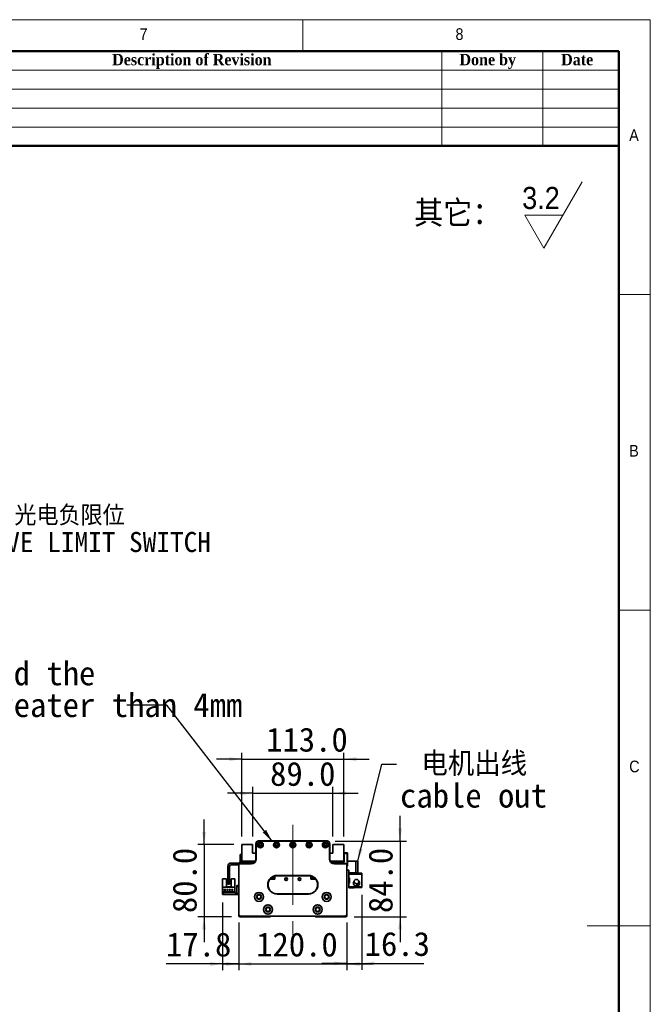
# Model space of a CAD drawing. Header units: millimetres. Extents: x 35 to 2905, y 35 to 2044.
# Tile 7 of 7: x 2206 to 2905, y 952 to 2044. Entities that reach past the tile are written whole.
import ezdxf

# ---------------------------------------------------------------- set-up
doc = ezdxf.new("R2010")
doc.units = ezdxf.units.MM
doc.header["$LTSCALE"] = 7
doc.linetypes.add('CENTERX2', pattern=[20.32, 12.7, -2.54, 2.54, -2.54])
doc.layers.add('黑色实线', color=7, linetype='Continuous')
doc.styles.add('SLDTEXTSTYLE0', font='Gothic.ttf', dxfattribs={"width": 0.913, "bigfont": 'bigfont'})
doc.styles.add('SLDTEXTSTYLE1', font='Gothic.ttf', dxfattribs={"width": 0.913})
doc.styles.add('SLDTEXTSTYLE2', font='timesbd.ttf', dxfattribs={"width": 0.933})
doc.styles.add('SLDTEXTSTYLE8', font='txt')
doc.styles.add('SLDTEXTSTYLE9', font='txt', dxfattribs={"bigfont": 'bigfont'})
doc.dimstyles.new('SLDDIMSTYLE0', dxfattribs={"dimtxt": 26.6, "dimasz": 14, "dimexe": 0, "dimexo": 0.0625, "dimgap": 6.65, "dimtad": 2, "dimdec": 1, "dimrnd": 1e-09, "dimzin": 4, "dimdsep": 46, "dimtxsty": 'SLDTEXTSTYLE8', "dimsah": 1, "dimcen": 0.09, "dimadec": 0, "dimazin": 1, "dimtfac": 1, "dimtdec": 1, "dimtmove": 0, "dimatfit": 0, "dimfxl": 0, "dimfrac": 2, "dimtolj": 1, "dimtzin": 12, "dimarcsym": 0})
doc.dimstyles.new('SLDDIMSTYLE1', dxfattribs={"dimtxt": 26.6, "dimasz": 14, "dimexe": 0, "dimexo": 0.0625, "dimgap": 6.65, "dimtad": 2, "dimdec": 1, "dimrnd": 1e-09, "dimzin": 12, "dimdsep": 46, "dimtxsty": 'SLDTEXTSTYLE8', "dimsah": 1, "dimcen": 0.09, "dimadec": 0, "dimazin": 3, "dimtfac": 1, "dimtdec": 1, "dimtmove": 0, "dimatfit": 0, "dimfxl": 0, "dimfrac": 2, "dimtolj": 1, "dimtzin": 12, "dimarcsym": 0})
doc.dimstyles.new('SLDDIMSTYLE2', dxfattribs={"dimtxt": 0.18, "dimasz": 14, "dimexe": 0, "dimexo": 0.0625, "dimgap": 0, "dimtad": 0, "dimtih": 1, "dimtoh": 1, "dimdec": 0, "dimrnd": 1e-09, "dimzin": 0, "dimdsep": 46, "dimtxsty": 'Standard', "dimsah": 1, "dimcen": 0.09, "dimadec": 0, "dimazin": 0, "dimtfac": 14, "dimtdec": 0, "dimtofl": 0, "dimtmove": 0, "dimatfit": 3, "dimfxl": 0, "dimfrac": 2, "dimtolj": 1, "dimtzin": 0, "dimarcsym": 0})

# ---------------------------------------------------------------- blocks, each defined once
blk = doc.blocks.new('SW_SFSYMBOL_0')
at = {"color": 0, "linetype": 'Continuous', "lineweight": 18}
for p, q in [((24, -36.7), (66.5, 36.8)), ((24, -36.7), (2.8, 0)), ((45.2, 0), (2.8, 0))]:
    blk.add_line(p, q, dxfattribs=at)
at = {"color": 0, "linetype": 'Continuous', "lineweight": 18, "insert": (0, 31.3), "char_height": 24.5, "attachment_point": 1, "style": 'SLDTEXTSTYLE1'}
blk.add_mtext('3.2', dxfattribs=at)
blk = doc.blocks.new('_D')
at = {"layer": '黑色实线'}
for p, q in [((2448.9, 1043.1), (2448.9, 990.1)), ((2568.9, 1043.1), (2568.9, 990.1)), ((2448.9, 997.1), (2420.9, 997.1)), ((2448.9, 997.1), (2568.9, 997.1)), ((2568.9, 997.1), (2596.9, 997.1))]:
    blk.add_line(p, q, dxfattribs=at)
for points in [[(2448.9, 997.1), (2434.9, 999.2), (2434.9, 995)], [(2568.9, 997.1), (2582.9, 995), (2582.9, 999.2)]]:
    blk.add_solid(points, dxfattribs=at)
at = {"layer": '黑色实线', "insert": (2468.2, 1032), "char_height": 26.6, "attachment_point": 1, "style": 'SLDTEXTSTYLE8'}
blk.add_mtext('120.0', dxfattribs=at)
blk = doc.blocks.new('_D_1')
at = {"layer": '黑色实线'}
for p, q in [((2431.1, 1065.2), (2431.1, 990.1)), ((2448.9, 1043.1), (2448.9, 990.1)), ((2431.1, 997.1), (2368.4, 997.1)), ((2431.1, 997.1), (2448.9, 997.1)), ((2448.9, 997.1), (2476.9, 997.1))]:
    blk.add_line(p, q, dxfattribs=at)
for points in [[(2431.1, 997.1), (2417.1, 999.2), (2417.1, 995)], [(2448.9, 997.1), (2462.9, 995), (2462.9, 999.2)]]:
    blk.add_solid(points, dxfattribs=at)
at = {"layer": '黑色实线', "insert": (2368.4, 1032), "char_height": 26.6, "attachment_point": 1, "style": 'SLDTEXTSTYLE8'}
blk.add_mtext('17.8', dxfattribs=at)
blk = doc.blocks.new('_D_2')
at = {"layer": '黑色实线'}
for p, q in [((2585.2, 1073.9), (2585.2, 990.7)), ((2568.9, 1043.1), (2568.9, 990.7)), ((2568.9, 997.7), (2540.9, 997.7)), ((2568.9, 997.7), (2585.2, 997.7)), ((2585.2, 997.7), (2654.1, 997.7))]:
    blk.add_line(p, q, dxfattribs=at)
for points in [[(2568.9, 997.7), (2554.9, 999.8), (2554.9, 995.6)], [(2585.2, 997.7), (2599.2, 995.6), (2599.2, 999.8)]]:
    blk.add_solid(points, dxfattribs=at)
at = {"layer": '黑色实线', "insert": (2588.5, 1032.6), "char_height": 26.6, "attachment_point": 1, "style": 'SLDTEXTSTYLE8'}
blk.add_mtext('16.3', dxfattribs=at)
blk = doc.blocks.new('_D_3')
at = {"layer": '黑色实线'}
for p, q in [((2627.7, 1133.4), (2627.7, 1161.4)), ((2555.8, 1133.4), (2634.7, 1133.4)), ((2627.7, 1133.4), (2627.7, 1049.4)), ((2576.8, 1049.4), (2634.7, 1049.4)), ((2627.7, 1049.4), (2627.7, 1021.4))]:
    blk.add_line(p, q, dxfattribs=at)
for points in [[(2627.7, 1133.4), (2629.8, 1147.4), (2625.6, 1147.4)], [(2627.7, 1049.4), (2625.6, 1035.4), (2629.8, 1035.4)]]:
    blk.add_solid(points, dxfattribs=at)
at = {"layer": '黑色实线', "insert": (2592.8, 1053.5), "char_height": 26.6, "attachment_point": 1, "rotation": 90, "style": 'SLDTEXTSTYLE8'}
blk.add_mtext('84.0', dxfattribs=at)
blk = doc.blocks.new('_D_4')
at = {"layer": '黑色实线'}
for p, q in [((2464.4, 1138.3), (2464.4, 1193.3)), ((2553.4, 1138.3), (2553.4, 1193.3)), ((2464.4, 1186.3), (2436.4, 1186.3)), ((2464.4, 1186.3), (2553.4, 1186.3)), ((2553.4, 1186.3), (2581.4, 1186.3))]:
    blk.add_line(p, q, dxfattribs=at)
for points in [[(2464.4, 1186.3), (2450.4, 1188.4), (2450.4, 1184.2)], [(2553.4, 1186.3), (2567.4, 1184.2), (2567.4, 1188.4)]]:
    blk.add_solid(points, dxfattribs=at)
at = {"layer": '黑色实线', "insert": (2483.7, 1221.2), "char_height": 26.6, "attachment_point": 1, "style": 'SLDTEXTSTYLE8'}
blk.add_mtext('89.0', dxfattribs=at)
blk = doc.blocks.new('_D_5')
at = {"layer": '黑色实线'}
for p, q in [((2452.4, 1224.2), (2424.4, 1224.2)), ((2452.4, 1138.3), (2452.4, 1231.2)), ((2452.4, 1224.2), (2565.4, 1224.2)), ((2565.4, 1138.3), (2565.4, 1231.2)), ((2565.4, 1224.2), (2593.4, 1224.2))]:
    blk.add_line(p, q, dxfattribs=at)
for points in [[(2452.4, 1224.2), (2438.4, 1226.3), (2438.4, 1222.1)], [(2565.4, 1224.2), (2579.4, 1222.1), (2579.4, 1226.3)]]:
    blk.add_solid(points, dxfattribs=at)
at = {"layer": '黑色实线', "insert": (2479.3, 1259.1), "char_height": 26.6, "attachment_point": 1, "style": 'SLDTEXTSTYLE8'}
blk.add_mtext('113.0', dxfattribs=at)
blk = doc.blocks.new('_D_6')
at = {"layer": '黑色实线'}
for p, q in [((2410.6, 1129.4), (2410.6, 1157.4)), ((2443.5, 1129.4), (2403.6, 1129.4)), ((2410.6, 1129.4), (2410.6, 1049.4)), ((2441, 1049.4), (2403.6, 1049.4)), ((2410.6, 1049.4), (2410.6, 1021.4))]:
    blk.add_line(p, q, dxfattribs=at)
for points in [[(2410.6, 1129.4), (2412.7, 1143.4), (2408.5, 1143.4)], [(2410.6, 1049.4), (2408.5, 1035.4), (2412.7, 1035.4)]]:
    blk.add_solid(points, dxfattribs=at)
at = {"layer": '黑色实线', "insert": (2375.7, 1053.5), "char_height": 26.6, "attachment_point": 1, "rotation": 90, "style": 'SLDTEXTSTYLE8'}
blk.add_mtext('80.0', dxfattribs=at)
blk = doc.blocks.new('SW_NOTE_3')
at = {"layer": '黑色实线', "color": 0, "char_height": 26.6, "attachment_point": 1}
for s, insert, style in [(' 电机出线', (3.8, 13.7), 'SLDTEXTSTYLE9'), ('cable out', (3.8, -21.4), 'SLDTEXTSTYLE8')]:
    blk.add_mtext(s, dxfattribs=dict(at, insert=insert, style=style))
blk = doc.blocks.new('SW_NOTE_4')
at = {"layer": '黑色实线', "color": 0, "char_height": 26.6, "attachment_point": 1, "style": 'SLDTEXTSTYLE8'}
for s, insert in [('The distance between the load plate and the ', (-813, 48.6)), ('steel belt protection belt shall be greater than 4mm', (-813, 13.4))]:
    blk.add_mtext(s, dxfattribs=dict(at, insert=insert))
blk = doc.blocks.new('SW_NOTE_6')
at = {"layer": '黑色实线', "color": 0, "attachment_point": 2}
for s, insert, char_height, style in [('光电负限位', (71.8, 11.4), 22.23, 'SLDTEXTSTYLE9'), ('NEGATIVE LIMIT SWITCH', (69.7, -18), 22.225, 'SLDTEXTSTYLE8')]:
    blk.add_mtext(s, dxfattribs=dict(at, insert=insert, char_height=char_height, style=style))

msp = doc.modelspace()

# ---------------------------------------------------------------- linework, layer by layer
at = {"color": 7, "linetype": 'Continuous', "lineweight": 18}
for p, q in [((2905, 2044), (35, 2044)), ((2520, 2009), (2520, 2044)), ((2905, 35), (2905, 2044)), ((70, 2009), (2870, 2009)), ((2674, 2009), (2674, 1904)), ((2786, 2009), (2786, 1904)), ((2870, 2009), (2870, 1904)), ((2870, 2009), (2870, 70)), ((2030, 1988), (2870, 1988)), ((2030, 1967), (2870, 1967)), ((2030, 1946), (2870, 1946)), ((2030, 1925), (2870, 1925)), ((2905, 1739.5), (2870, 1739.5)), ((2870, 1389.5), (2905, 1389.5)), ((2905, 1039.5), (2835, 1039.5))]:
    msp.add_line(p, q, dxfattribs=at)
at = {"color": 7, "linetype": 'Continuous', "lineweight": 50}
for p, q in [((2870, 2009), (70, 2009)), ((2870, 2009), (2870, 70)), ((2870, 1904), (2030, 1904))]:
    msp.add_line(p, q, dxfattribs=at)
at = {"color": 7, "linetype": 'Continuous', "lineweight": 35}
for p, q in [((2464.3930042, 1129.4424503), (2452.393006, 1129.4424503)), ((2452.393006, 1129.4424503), (2452.393006, 1110.9424463)), ((2464.3930042, 1119.9424497), (2464.3930042, 1129.4424503)), ((2467.8740719, 1130.6424483), (2467.8740719, 1128.6424442)), ((2467.8740719, 1130.6424483), (2467.9048168, 1130.6424483)), ((2467.8740719, 1128.6424442), (2467.8981448, 1128.6424442)), ((2467.8981448, 1113.4424477), (2467.8981448, 1130.4424449)), ((2467.8981448, 1130.4424449), (2468.1981424, 1130.4424449)), ((2468.1981424, 1130.4424449), (2468.1981424, 1113.4424477)), ((2470.8981434, 1133.442451), (2546.8981447, 1133.442451)), ((2470.8981434, 1133.442451), (2470.8981434, 1133.1424459)), ((2546.8981447, 1133.1424459), (2470.8981434, 1133.1424459)), ((2546.8981447, 1133.442451), (2546.8981447, 1133.1424459)), ((2549.5981419, 1113.4424477), (2549.5981419, 1130.4424449)), ((2549.8981433, 1130.4424449), (2549.5981419, 1130.4424449)), ((2549.8914676, 1130.6424483), (2549.9212736, 1130.6424483)), ((2549.8981433, 1130.4424449), (2549.8981433, 1113.4424477)), ((2549.9212736, 1128.6424442), (2549.8981433, 1128.6424442)), ((2549.9212736, 1130.6424483), (2549.9212736, 1128.6424442)), ((2553.3930058, 1129.4424503), (2553.3930058, 1119.9424497)), ((2565.393004, 1129.4424503), (2553.3930058, 1129.4424503)), ((2565.393004, 1110.9424463), (2565.393004, 1129.4424503)), ((2450.3930056, 1118.4424466), (2452.393006, 1118.4424466)), ((2450.3930056, 1117.4424483), (2450.3930056, 1118.4424466)), ((2450.3930056, 1117.4424483), (2450.3930056, 1110.4424491)), ((2452.393006, 1117.4424483), (2450.3930056, 1117.4424483)), ((2467.8981448, 1119.9424497), (2464.3930042, 1119.9424497)), ((2553.3930058, 1119.9424497), (2549.8981433, 1119.9424497)), ((2565.393004, 1120.442447), (2569.093007, 1120.442447)), ((2569.093007, 1119.4424487), (2565.393004, 1119.4424487)), ((2565.393004, 1117.9424494), (2565.893005, 1117.9424494)), ((2565.893005, 1117.9424494), (2565.893005, 1109.942448)), ((2569.093007, 1119.4424487), (2569.093007, 1120.442447)), ((2569.093007, 1120.442447), (2569.3930047, 1120.1424493)), ((2569.093007, 1106.4424484), (2569.093007, 1119.4424487)), ((2569.093007, 1119.4424487), (2569.3930047, 1119.3181842)), ((2569.3930047, 1120.1424493), (2569.3930047, 1119.3181842)), ((2569.3930047, 1119.3181842), (2569.3930047, 1106.5667129)), ((2436.8930081, 1105.4424464), (2436.8930081, 1086.442447)), ((2438.8930047, 1105.4424464), (2438.8930047, 1086.442447)), ((2448.8930026, 1108.942446), (2440.3930077, 1108.942446)), ((2448.8930026, 1106.9424494), (2440.3930077, 1106.9424494)), ((2449.1981411, 1106.9424494), (2448.8981435, 1106.9424494)), ((2448.8981435, 1051.9424479), (2448.8981435, 1106.9424494)), ((2449.1981411, 1106.9424494), (2449.1981411, 1052.0667124)), ((2450.3981428, 1108.1424474), (2450.3981428, 1108.4424487)), ((2450.3981428, 1108.4424487), (2462.8981421, 1108.4424487)), ((2462.8981421, 1108.1424474), (2450.3981428, 1108.1424474)), ((2452.393006, 1110.9424463), (2467.2282705, 1110.9424463)), ((2452.393006, 1110.9424463), (2452.393006, 1110.4424491)), ((2454.3930063, 1110.9424463), (2453.3930043, 1109.942448)), ((2453.3930043, 1109.942448), (2453.3930043, 1108.4424487)), ((2454.8930073, 1109.942448), (2453.8930053, 1108.942446)), ((2453.8930053, 1108.942446), (2453.8930053, 1108.4424487)), ((2454.8930073, 1109.8424464), (2453.993007, 1108.942446)), ((2453.993007, 1108.942446), (2453.993007, 1108.4424487)), ((2466.4688589, 1109.942448), (2454.8930073, 1109.942448)), ((2466.3680153, 1109.8424464), (2454.8930073, 1109.8424464)), ((2462.8981421, 1108.1424474), (2462.8981421, 1108.4424487)), ((2465.5251125, 1110.7353426), (2465.318005, 1110.9424463)), ((2466.8981427, 1110.4424491), (2466.2322173, 1110.4424491)), ((2468.1981424, 1113.4424477), (2467.8981448, 1113.4424477)), ((2549.8981433, 1113.4424477), (2549.5981419, 1113.4424477)), ((2550.5680175, 1110.9424463), (2565.393004, 1110.9424463)), ((2551.5537927, 1110.4424491), (2550.8981453, 1110.4424491)), ((2562.8930064, 1109.942448), (2551.3274292, 1109.942448)), ((2562.8930064, 1109.8424464), (2551.4282728, 1109.8424464)), ((2552.468005, 1110.9424463), (2552.2608975, 1110.7353426)), ((2554.8981423, 1108.4424487), (2567.3981452, 1108.4424487)), ((2554.8981423, 1108.4424487), (2554.8981423, 1108.1424474)), ((2567.3981452, 1108.1424474), (2554.8981423, 1108.1424474)), ((2563.8930047, 1108.942446), (2562.8930064, 1109.942448)), ((2563.7930067, 1108.942446), (2562.8930064, 1109.8424464)), ((2564.3930057, 1109.942448), (2563.3930037, 1110.9424463)), ((2563.7930067, 1108.4424487), (2563.7930067, 1108.942446)), ((2563.8930047, 1108.4424487), (2563.8930047, 1108.942446)), ((2564.3930057, 1108.4424487), (2564.3930057, 1109.942448)), ((2565.893005, 1109.942448), (2564.3930057, 1109.942448)), ((2565.893005, 1110.9424463), (2565.393004, 1110.9424463)), ((2567.3981452, 1108.4424487), (2567.3981452, 1108.1424474)), ((2568.5981432, 1052.0667124), (2568.5981432, 1106.9424494)), ((2568.8981445, 1106.9424494), (2568.5981432, 1106.9424494)), ((2568.8981445, 1106.9424494), (2568.8981445, 1051.9424479)), ((2568.8981445, 1106.4424484), (2569.093007, 1106.4424484)), ((2569.093007, 1105.4424464), (2568.8981445, 1105.4424464)), ((2569.093007, 1106.4424484), (2569.3930047, 1106.5667129)), ((2569.093007, 1105.4424464), (2569.093007, 1106.4424484)), ((2569.3930047, 1105.7424477), (2569.093007, 1105.4424464)), ((2578.8036356, 1110.9424463), (2569.3930047, 1110.9424463)), ((2569.3930047, 1106.5667129), (2569.3930047, 1105.7424477)), ((2578.8036356, 1097.9424461), (2578.8036356, 1110.9424463)), ((2578.8036356, 1110.9424463), (2580.8036322, 1110.9424463)), ((2580.8036322, 1110.9424463), (2580.8036322, 1097.9424461)), ((2486.7930053, 1092.0424487), (2486.1930063, 1091.4424478)), ((2486.393006, 1091.4424478), (2486.8930051, 1091.942447)), ((2486.7930053, 1092.0424487), (2486.7930053, 1093.8189744)), ((2486.8930051, 1091.942447), (2486.8930051, 1093.8701413)), ((2486.8930051, 1092.0424487), (2487.0930048, 1092.2424483)), ((2487.0930048, 1092.2424483), (2487.0930048, 1093.9682878)), ((2487.3930061, 1092.5424478), (2487.0930048, 1092.2424483)), ((2487.3930061, 1092.5424478), (2487.3930061, 1094.1053561)), ((2488.8930054, 1091.0424485), (2488.8930054, 1094.6235775)), ((2491.398144, 1095.2424488), (2491.398144, 1094.9424475)), ((2491.398144, 1095.2424488), (2526.3981432, 1095.2424488)), ((2526.3981432, 1094.9424475), (2491.398144, 1094.9424475)), ((2526.3981432, 1095.2424488), (2526.3981432, 1094.9424475)), ((2528.8930045, 1094.6262299), (2528.8930045, 1091.0424485)), ((2529.8930047, 1094.3118638), (2529.8930047, 1091.1424483)), ((2530.3930057, 1094.1098413), (2530.3930057, 1092.5424478)), ((2530.3930057, 1092.5424478), (2530.8930049, 1092.0424487)), ((2530.8930049, 1093.8753194), (2530.8930049, 1091.942447)), ((2530.8930049, 1091.942447), (2531.3930059, 1091.4424478)), ((2530.9930047, 1093.8242978), (2530.9930047, 1092.0424487)), ((2530.9930047, 1092.0424487), (2531.5930055, 1091.4424478)), ((2570.8036343, 1100.9424484), (2568.8981445, 1100.9424484)), ((2570.8036343, 1097.9424461), (2570.8036343, 1100.9424484)), ((2578.8036356, 1097.9424461), (2570.8036343, 1097.9424461)), ((2570.8036343, 1097.9424461), (2570.8036343, 1096.7424481)), ((2570.8036343, 1092.7424475), (2570.8036343, 1096.7424481)), ((2570.8036343, 1096.7424481), (2585.2036322, 1096.7424481)), ((2571.8036326, 1092.7424475), (2570.8036343, 1092.7424475)), ((2570.8036343, 1092.7424475), (2570.8036343, 1092.2424483)), ((2570.8036343, 1092.2424483), (2570.8036343, 1087.2424475)), ((2571.8036326, 1092.2424483), (2570.8036343, 1092.2424483)), ((2571.8036326, 1086.7424483), (2571.8036326, 1092.7424475)), ((2576.8036315, 1097.9424461), (2576.8036315, 1097.7424464)), ((2585.2036322, 1097.7424464), (2576.8036315, 1097.7424464)), ((2580.8036322, 1097.9424461), (2578.8036356, 1097.9424461)), ((2585.2036322, 1097.7424464), (2585.2036322, 1096.7424481)), ((2585.2036322, 1096.7424481), (2585.2036322, 1082.7424477)), ((2431.0981402, 1091.6393406), (2435.398146, 1091.6393406)), ((2431.0981402, 1091.6393406), (2431.0981402, 1082.3393415)), ((2444.6981469, 1082.3393415), (2431.0981402, 1082.3393415)), ((2431.0981402, 1082.3393415), (2431.0981402, 1076.1393408)), ((2435.398146, 1082.639341), (2435.398146, 1091.6393406)), ((2440.3981412, 1082.639341), (2435.398146, 1082.639341)), ((2436.8930081, 1086.442447), (2438.8930047, 1086.442447)), ((2436.8930081, 1085.4424487), (2436.8930081, 1086.442447)), ((2438.8930047, 1085.4424487), (2436.8930081, 1085.4424487)), ((2438.8930047, 1086.442447), (2438.8930047, 1085.4424487)), ((2440.3981412, 1091.6393406), (2440.3981412, 1082.639341)), ((2440.3981412, 1091.6393406), (2444.6981469, 1091.6393406)), ((2444.6981469, 1091.6393406), (2444.6981469, 1082.3393415)), ((2444.6981469, 1076.1393408), (2444.6981469, 1082.3393415)), ((2446.8981469, 1083.1393401), (2446.8981469, 1084.1393403)), ((2446.8981469, 1084.1393403), (2448.8981435, 1084.1393403)), ((2448.8981435, 1083.1393401), (2446.8981469, 1083.1393401)), ((2446.8981469, 1075.1393407), (2446.8981469, 1083.1393401)), ((2483.4741293, 1091.0424485), (2488.8930054, 1091.0424485)), ((2483.5521257, 1091.1424483), (2488.8930054, 1091.1424483)), ((2483.7988013, 1091.4424478), (2486.1930063, 1091.4424478)), ((2486.1930063, 1091.4424478), (2486.393006, 1091.4424478)), ((2528.8930045, 1091.1424483), (2534.2441624, 1091.1424483)), ((2528.8930045, 1091.0424485), (2534.3221569, 1091.0424485)), ((2531.3930059, 1091.4424478), (2531.5930055, 1091.4424478)), ((2531.5930055, 1091.4424478), (2533.9974849, 1091.4424478)), ((2570.8036343, 1086.7424483), (2570.8036343, 1087.2424475)), ((2570.8036343, 1087.2424475), (2571.8036326, 1087.2424475)), ((2570.8036343, 1082.7424477), (2570.8036343, 1086.7424483)), ((2570.8036343, 1086.7424483), (2571.8036326, 1086.7424483)), ((2585.2036322, 1082.7424477), (2570.8036343, 1082.7424477)), ((2570.8036343, 1082.7424477), (2570.8036343, 1081.5424479)), ((2576.8036315, 1081.5424479), (2570.8036343, 1081.5424479)), ((2576.2528623, 1087.5394183), (2576.1536354, 1086.7424483)), ((2576.4875406, 1088.1773426), (2576.3523722, 1087.8615069)), ((2576.3644123, 1088.3214834), (2576.3984242, 1088.3326444)), ((2576.3984242, 1085.1522523), (2576.3644123, 1085.1634114)), ((2576.5202785, 1088.1612345), (2576.3978207, 1088.2214929)), ((2576.3984242, 1088.3326444), (2576.7821887, 1088.9076392)), ((2576.5585074, 1088.2538731), (2576.3984242, 1088.3326444)), ((2576.8036315, 1081.7424475), (2585.2036322, 1081.7424475)), ((2576.8036315, 1081.7424475), (2576.8036315, 1081.5424479)), ((2581.6953549, 1087.2954025), (2581.7227656, 1087.3161356)), ((2585.2036322, 1082.7424477), (2585.2036322, 1081.7424475)), ((2431.0981402, 1074.1393405), (2431.0981402, 1076.1393408)), ((2431.0981402, 1076.1393408), (2432.0981422, 1076.1393408)), ((2432.0981422, 1074.1393405), (2431.0981402, 1074.1393405)), ((2444.3981418, 1077.4393405), (2431.3981453, 1077.4393405)), ((2431.3981453, 1077.4393405), (2431.3981453, 1076.7393407)), ((2431.3981453, 1076.7393407), (2444.3981418, 1076.7393407)), ((2432.0981422, 1076.1393408), (2432.0981422, 1074.1393405)), ((2445.8981449, 1076.1393408), (2432.0981422, 1076.1393408)), ((2445.8981449, 1074.1393405), (2432.0981422, 1074.1393405)), ((2434.8381454, 1079.6893413), (2432.3381403, 1079.6893413)), ((2432.3381403, 1079.6893413), (2432.3381403, 1079.38934)), ((2432.3381403, 1079.38934), (2434.8381454, 1079.38934)), ((2434.8381454, 1079.38934), (2434.8381454, 1079.6893413)), ((2437.3781452, 1079.6893413), (2435.8781422, 1079.6893413)), ((2435.8781422, 1079.6893413), (2435.8781422, 1079.38934)), ((2435.8781422, 1079.38934), (2437.3781452, 1079.38934)), ((2437.3781452, 1079.38934), (2437.3781452, 1079.6893413)), ((2438.4181419, 1079.6893413), (2438.4181419, 1079.38934)), ((2439.918145, 1079.6893413), (2438.4181419, 1079.6893413)), ((2438.4181419, 1079.38934), (2439.918145, 1079.38934)), ((2439.918145, 1079.38934), (2439.918145, 1079.6893413)), ((2442.4581448, 1079.6893413), (2440.9581417, 1079.6893413)), ((2440.9581417, 1079.6893413), (2440.9581417, 1079.38934)), ((2440.9581417, 1079.38934), (2442.4581448, 1079.38934)), ((2442.4581448, 1079.38934), (2442.4581448, 1079.6893413)), ((2444.3981418, 1076.7393407), (2444.3981418, 1077.4393405)), ((2445.8981449, 1076.1393408), (2445.8981449, 1074.1393405)), ((2446.8981469, 1075.1393407), (2448.8981435, 1075.1393407)), ((2446.8981469, 1074.1393405), (2446.8981469, 1075.1393407)), ((2448.8981435, 1074.1393405), (2446.8981469, 1074.1393405)), ((2491.398144, 1074.9424479), (2491.398144, 1074.6424475)), ((2491.398144, 1074.9424479), (2526.3981432, 1074.9424479)), ((2526.3981432, 1074.6424475), (2491.398144, 1074.6424475)), ((2526.3981432, 1074.9424479), (2526.3981432, 1074.6424475)), ((2449.1981411, 1052.0667124), (2448.8981435, 1051.9424479)), ((2450.8981438, 1049.9424475), (2448.8981435, 1051.9424479)), ((2448.8981435, 1050.4424476), (2448.8981435, 1051.9424479)), ((2449.8981418, 1049.4424474), (2448.8981435, 1050.4424476)), ((2449.1981411, 1052.0667124), (2451.0224083, 1050.2424479)), ((2483.8981437, 1049.4424474), (2449.8981418, 1049.4424474)), ((2451.0224083, 1050.2424479), (2450.8981438, 1049.9424475)), ((2566.8981442, 1049.9424475), (2450.8981438, 1049.9424475)), ((2451.0224083, 1050.2424479), (2566.7738797, 1050.2424479)), ((2483.8981437, 1049.4424474), (2484.3981428, 1049.9424475)), ((2533.8981444, 1049.4424474), (2533.3981434, 1049.9424475)), ((2567.8981425, 1049.4424474), (2533.8981444, 1049.4424474)), ((2566.7738797, 1050.2424479), (2568.5981432, 1052.0667124)), ((2566.7738797, 1050.2424479), (2566.8981442, 1049.9424475)), ((2568.8981445, 1051.9424479), (2566.8981442, 1049.9424475)), ((2567.8981425, 1049.4424474), (2568.8981445, 1050.4424476)), ((2568.5981432, 1052.0667124), (2568.8981445, 1051.9424479)), ((2568.8981445, 1050.4424476), (2568.8981445, 1051.9424479))]:
    msp.add_line(p, q, dxfattribs=at)
at = {"color": 7, "linetype": 'Continuous', "lineweight": 35, "flags": 128}
msp.add_lwpolyline([(2445.8981449, 1074.1393405), (2446.4834178, 1074.1969847), (2446.8981469, 1074.3109134)], dxfattribs=at)
at = {"color": 7, "linetype": 'Continuous', "lineweight": 35}
for centre, radius in [((2472.8981435, 1129.1924479), 3.25), ((2472.8981435, 1129.1924479), 3), ((2472.8981435, 1129.1924479), 1.6), ((2472.8981435, 1129.1924479), 1.25), ((2490.8981435, 1129.1924479), 3.25), ((2490.8981435, 1129.1924479), 3), ((2490.8981435, 1129.1924479), 1.6), ((2490.8981435, 1129.1924479), 1.25), ((2508.8981435, 1129.1924479), 3.25), ((2508.8981435, 1129.1924479), 3), ((2508.8981435, 1129.1924479), 1.6), ((2508.8981435, 1129.1924479), 1.25), ((2526.8981435, 1129.1924479), 3.25), ((2526.8981435, 1129.1924479), 3), ((2526.8981435, 1129.1924479), 1.6), ((2526.8981435, 1129.1924479), 1.25), ((2544.8981435, 1129.1924479), 3.25), ((2544.8981435, 1129.1924479), 3), ((2544.8981435, 1129.1924479), 1.6), ((2544.8981435, 1129.1924479), 1.25), ((2501.3930055, 1091.1424479), 1.525), ((2501.3930055, 1091.1424479), 1.25), ((2516.3930055, 1091.1424479), 1.525), ((2516.3930055, 1091.1424479), 1.25), ((2471.3981435, 1071.4729711), 5.025), ((2471.3981435, 1071.4729711), 5), ((2471.3981435, 1071.4729711), 2.65), ((2471.3981435, 1071.4729711), 2.1), ((2546.3981435, 1071.4729711), 5.025), ((2546.3981435, 1071.4729711), 5), ((2546.3981435, 1071.4729711), 2.65), ((2546.3981435, 1071.4729711), 2.1), ((2481.3981435, 1057.4729711), 5.025), ((2481.3981435, 1057.4729711), 5), ((2481.3981435, 1057.4729711), 2.65), ((2481.3981435, 1057.4729711), 2.1), ((2536.3981435, 1057.4729711), 5.025), ((2536.3981435, 1057.4729711), 5), ((2536.3981435, 1057.4729711), 2.65), ((2536.3981435, 1057.4729711), 2.1)]:
    msp.add_circle(centre, radius, dxfattribs=at)
for centre, radius, start, end in [((2470.8981435, 1130.4424479), 3, 90, 180), ((2470.8981435, 1130.4424479), 2.7, 90, 180), ((2546.8981435, 1130.4424479), 3, 0, 90), ((2546.8981435, 1130.4424479), 2.7, 0, 90), ((2440.3930055, 1105.4424479), 3.5, 90, 180), ((2440.3930055, 1105.4424479), 1.5, 90, 180), ((2448.8930055, 1110.4424479), 1.5, 270, 0), ((2450.3981435, 1106.9424479), 1.5, 90, 180), ((2450.3981435, 1106.9424479), 1.2, 90, 180), ((2448.8930055, 1110.4424479), 3.5, 325.1500954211, 0), ((2462.8981435, 1113.4424479), 5.3, 270, 0), ((2462.8981435, 1113.4424479), 5, 270, 0), ((2466.232219, 1111.4424479), 1, 225, 270), ((2554.8981435, 1113.4424479), 5.3, 180, 270), ((2554.8981435, 1113.4424479), 5, 180, 270), ((2551.5537919, 1111.4424479), 1, 270, 315), ((2567.3981435, 1106.9424479), 1.5, 0, 90), ((2567.3981435, 1106.9424479), 1.2, 0, 90), ((2491.3981435, 1084.9424479), 10.3, 90, 270), ((2491.3981435, 1084.9424479), 10, 90, 270), ((2526.3981435, 1084.9424479), 10.3, 270, 90), ((2526.3981435, 1084.9424479), 10, 270, 90), ((2579.4036328, 1086.7424479), 3.4, 207.8854130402, 44.3134751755), ((2579.4036328, 1086.7424479), 3.45, 237.5742082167, 0), ((2579.4036328, 1086.7424479), 2.5, 274.0682455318, 11.0547454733), ((2579.4036328, 1086.7424479), 2.6, 277.2742732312, 10.9089677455), ((2579.4036328, 1086.7424479), 3.45, 0, 47.8989058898), ((2445.8981435, 1077.1393409), 1, 270, 0)]:
    msp.add_arc(centre, radius, start, end, dxfattribs=at)
for points, knots in [([(2577.2300208, 1089.669137), (2577.0482313, 1089.3101368), (2576.7151345, 1088.652333), (2576.2555878, 1087.5930196), (2576.0357227, 1086.7724219), (2575.9797113, 1086.1027215), (2576.0829728, 1085.5424041), (2576.3077497, 1084.9388165), (2576.760877, 1084.3419929), (2577.4457908, 1083.9043278), (2578.169644, 1083.6671274), (2578.931764, 1083.6640649), (2579.6408158, 1083.8986466), (2579.8207928, 1084.0197285), (2579.7737125, 1084.0561193), (2579.7570491, 1084.0689993)], [0, 0, 0, 0, 0.1801011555, 0.3300032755, 0.4496434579, 0.5397509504, 0.574623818, 0.6053209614, 0.6784023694, 0.7214067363, 0.7619818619, 0.8291613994, 0.8886697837, 0.9605962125, 1, 1, 1, 1]), ([(2580.7930375, 1090.5056062), (2581.0421382, 1090.2757891), (2581.5408988, 1089.8156388), (2581.9457823, 1088.898351), (2581.9870976, 1087.9808087), (2581.7069531, 1087.18583), (2581.1960682, 1086.5692984), (2580.5027039, 1086.159114), (2579.6954423, 1085.9947257), (2578.8561582, 1086.0988649), (2578.0773597, 1086.4695979), (2577.4565278, 1087.0709797), (2577.0657018, 1087.8338025), (2576.9787073, 1088.6787071), (2577.0828781, 1089.4370691), (2577.4273526, 1090.0297164), (2577.9583321, 1090.4505807), (2578.691941, 1090.69592), (2579.4381391, 1090.7738987), (2579.9821466, 1090.8009447), (2580.2411114, 1090.785968), (2580.3261368, 1090.7909995), (2580.3484683, 1090.7795341), (2580.4226344, 1090.7475249), (2580.5787621, 1090.6590009), (2580.7108415, 1090.5644484), (2580.7930375, 1090.5056062)], [0, 0, 0, 0, 0.0648168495, 0.1297792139, 0.1897319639, 0.242618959, 0.2944122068, 0.3462423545, 0.3987239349, 0.4521989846, 0.506600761, 0.5614514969, 0.6160515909, 0.6697722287, 0.7270676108, 0.7653773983, 0.8036911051, 0.8589085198, 0.9142287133, 0.9495537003, 0.9640006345, 0.9648505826, 0.965758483, 0.968709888, 0.980527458, 1, 1, 1, 1]), ([(2581.6280389, 1085.6013826), (2581.7301284, 1085.8483766), (2581.9237355, 1086.3167875), (2581.968158, 1086.8259327), (2581.8823134, 1087.1295487), (2581.8559447, 1087.2228096)], [0, 0, 0, 0, 0.43594147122, 0.82673971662, 1, 1, 1, 1])]:
    msp.add_open_spline(points, degree=3, knots=knots, dxfattribs=at)
at = {"layer": '黑色实线', "linetype": 'CENTERX2', "lineweight": 18}
msp.add_line((2508.8981435, 1151.3924479), (2508.8981435, 1007.4924479), dxfattribs=at)

# ---------------------------------------------------------------- block references
at = {"color": 7, "linetype": 'Continuous', "lineweight": 18}
msp.add_blockref('SW_SFSYMBOL_0', (2763.032839, 1827.3217311), dxfattribs=at)
at = {"layer": '黑色实线', "color": 7}
msp.add_blockref('SW_NOTE_6', (2189.689635, 1494.0189144), dxfattribs=at)
at = {"layer": '黑色实线'}
for name, p in [('SW_NOTE_4', (2324.9928526, 1284.0695654)), ('SW_NOTE_3', (2623.9092616, 1218.4897369))]:
    msp.add_blockref(name, p, dxfattribs=at)

# ---------------------------------------------------------------- texts
at = {"color": 7, "linetype": 'Continuous', "lineweight": 0}
for s, insert, char_height, attachment_point, style in [('7', (2339.1666667, 2034.5241742), 12.9645833, 1, 'SLDTEXTSTYLE1'), ('8', (2689.1666667, 2034.5241742), 12.9645833, 1, 'SLDTEXTSTYLE1'), ('Description of Revision', (2397.0148124, 2006.0996184), 12.6, 2, 'SLDTEXTSTYLE2'), ('Done by', (2724.8849495, 2006.0996184), 12.6, 2, 'SLDTEXTSTYLE2'), ('Date', (2823.9952483, 2006.0996184), 12.6, 2, 'SLDTEXTSTYLE2'), ('A', (2881.6666667, 1922.5241462), 12.9645833, 1, 'SLDTEXTSTYLE1'), ('B', (2881.6666667, 1572.5241462), 12.9645833, 1, 'SLDTEXTSTYLE1'), ('C', (2881.6666667, 1222.5241462), 12.9645833, 1, 'SLDTEXTSTYLE1')]:
    msp.add_mtext(s, dxfattribs=dict(at, insert=insert, char_height=char_height, attachment_point=attachment_point, style=style))
at = {"color": 7, "linetype": 'Continuous', "lineweight": 18, "insert": (2643.3155876, 1843.0837321), "char_height": 25.92916667, "attachment_point": 1, "style": 'SLDTEXTSTYLE0'}
msp.add_mtext('其它：', dxfattribs=at)

# ---------------------------------------------------------------- dimensions: what is measured, and where the dimension line sits
at = {"layer": '黑色实线'}
for base, p1, p2, dimstyle, picture, middle in [((2565.3930055, 1224.2114469), (2452.3930055, 1129.4424479), (2565.3930055, 1129.4424479), 'SLDDIMSTYLE0', '_D_5', (2521.6517404, 1224.2114469)), ((2553.3930055, 1186.2516401), (2464.3930055, 1129.4424479), (2553.3930055, 1129.4424479), 'SLDDIMSTYLE0', '_D_4', (2516.4606557, 1186.2516401)), ((2585.2036328, 997.7123393), (2568.8981435, 1051.9424479), (2585.2036328, 1082.7424479), 'SLDDIMSTYLE1', '_D_2', (2621.3004819, 997.7123393)), ((2448.8981435, 997.0756145), (2431.0981435, 1074.1393409), (2448.8981435, 1051.9424479), 'SLDDIMSTYLE1', '_D_1', (2401.1822967, 997.0756145)), ((2568.8981435, 997.0756145), (2448.8981435, 1051.9424479), (2568.8981435, 1051.9424479), 'SLDDIMSTYLE0', '_D', (2510.6036988, 997.0756145))]:
    dim = msp.add_linear_dim(base=base, p1=p1, p2=p2, dimstyle=dimstyle, dxfattribs=at)
    dim.commit()
    dim.dimension.update_dxf_attribs({"geometry": picture, "text_midpoint": middle, "dimtype": 160})
for base, p1, p2, picture, middle in [((2410.6404383, 1049.4424479), (2452.3930055, 1129.4424479), (2449.8981435, 1049.4424479), '_D_6', (2410.6404383, 1086.3089841)), ((2627.7199195, 1049.4424479), (2546.8981435, 1133.4424479), (2567.8981435, 1049.4424479), '_D_3', (2627.7199195, 1086.3089841))]:
    dim = msp.add_linear_dim(base=base, p1=p1, p2=p2, angle=90, dimstyle='SLDDIMSTYLE0', dxfattribs=at)
    dim.commit()
    dim.dimension.update_dxf_attribs({"geometry": picture, "text_midpoint": middle, "dimtype": 160})

# ---------------------------------------------------------------- leaders
for points in [[(2485.9854448, 1133.1424479), (2369.4428526, 1284.0695654), (2324.9928526, 1284.0695654)], [(2580.8036328, 1110.9424479), (2607.5038955, 1218.4897369), (2623.9092616, 1218.4897369)]]:
    msp.add_leader(points, dimstyle='SLDDIMSTYLE2', dxfattribs=at)

doc.saveas('drawing.dxf')
